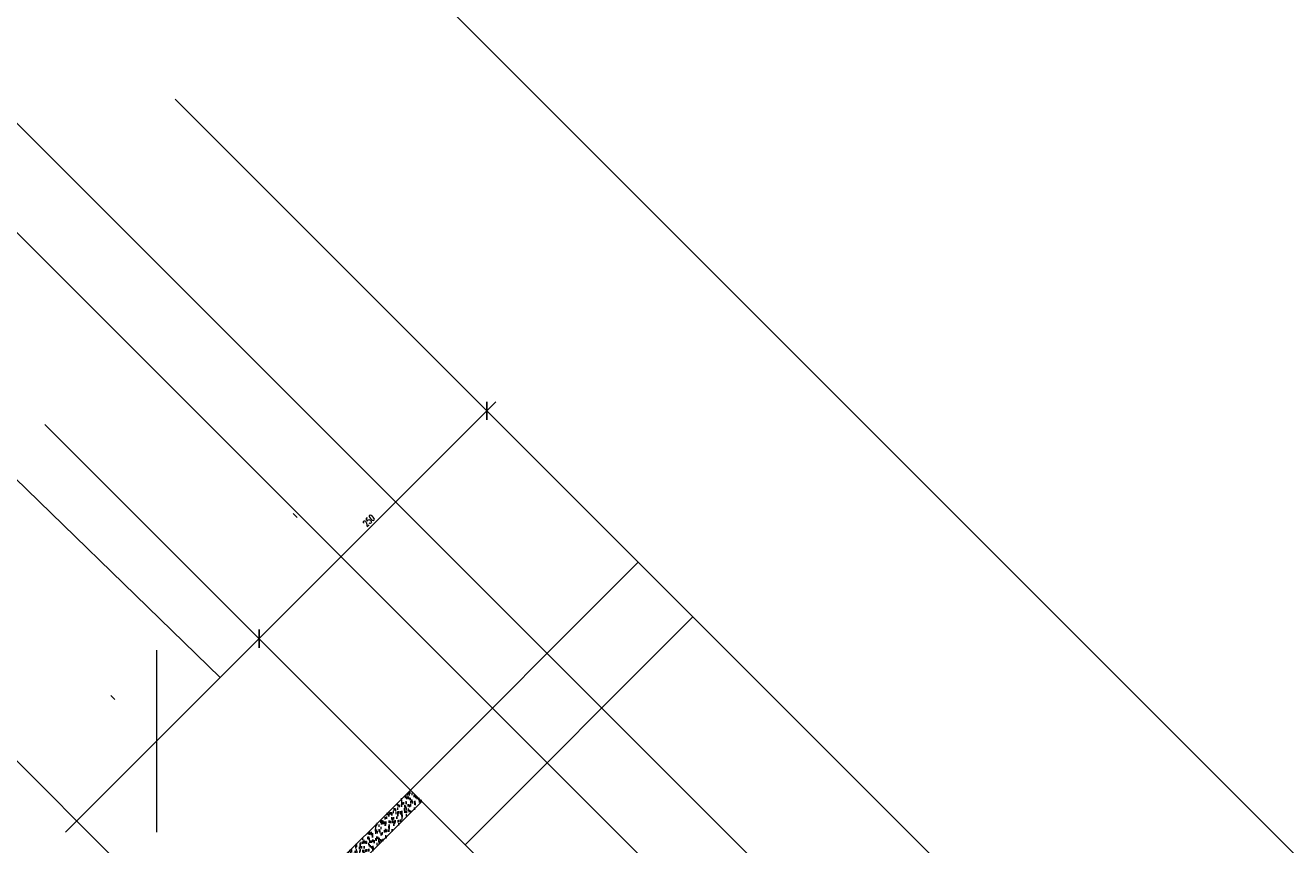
# Model space of a CAD drawing. Header units: centimetres. Extents: x -228435 to 111511, y -89367 to 428125.
# Tile 171 of 219: x 11439 to 12420, y 55274 to 55910. Entities that reach past the tile are written whole.
import ezdxf

# ---------------------------------------------------------------- set-up
doc = ezdxf.new("R2010")
doc.units = ezdxf.units.CM
doc.header["$LTSCALE"] = 50
doc.header["$PDMODE"] = 35
doc.header["$PDSIZE"] = 0.1
doc.linetypes.add('HIDDEN', pattern=[9.525, 6.35, -3.175])
doc.linetypes.add('Kondygnacja +0$0$HIDDEN', pattern=[9.525, 6.35, -3.175])
doc.layers.get('0').update_dxf_attribs({"color": 8})
doc.layers.get('DEFPOINTS').update_dxf_attribs({"color": 8})
for name, color, linetype in [('ARCH_NIEWIDOK_IST', 8, 'HIDDEN'), ('ARCH_WIDOK_IST', 8, 'Continuous'), ('ARCH_ŚLUSARKA_OKNA_IST', 8, 'Continuous'), ('Kondygnacja  -0_5$0$ARCH_GK', 8, 'Continuous'), ('Kondygnacja +0$0$ARCH_GK', 8, 'Continuous'), ('Kondygnacja +0$0$ARCH_NIEWIDOK_IST', 8, 'Kondygnacja +0$0$HIDDEN'), ('Kondygnacja +0$0$ARCH_WIDOK_IST', 8, 'Continuous'), ('Kondygnacja +0$0$ARCH_ŚLUSARKA_OKNA_IST', 8, 'Continuous')]:
    doc.layers.add(name, color=color, linetype=linetype)
doc.layers.add('Kondygnacja +0_5$0$ARCH_INFO_WYMIARY', color=8, linetype='Continuous', lineweight=9)
doc.styles.add('Kondygnacja +0_5$0$Romans', font='Romans.shx', dxfattribs={"width": 0.7})
doc.dimstyles.new('Kondygnacja +0_5$0$Wymiary 1-100', dxfattribs={"dimtxt": 12, "dimasz": 10, "dimexe": 5, "dimexo": 0, "dimgap": 4, "dimtad": 1, "dimrnd": 0.5, "dimzin": 12, "dimdsep": 46, "dimtxsty": 'Kondygnacja +0_5$0$Romans', "dimblk": 'Kondygnacja +0_5$0$_Oblique', "dimcen": 10, "dimdle": 10, "dimclrt": 55, "dimazin": 0, "dimtfac": 1, "dimtmove": 1, "dimatfit": 3, "dimfxl": 0, "dimtolj": 1, "dimtzin": 0, "dimarcsym": 0})

# ---------------------------------------------------------------- blocks, each defined once
blk = doc.blocks.new('Kondygnacja +0_5$0$_Oblique')
at = {"color": 0, "linetype": 'ByBlock', "lineweight": -2}
blk.add_line((-0.5, -0.5), (0.5, 0.5), dxfattribs=at)
blk = doc.blocks.new('*D1162')
at = {"layer": 'DEFPOINTS', "color": 0, "lineweight": 40}
for p in [(11796.83, 55610.7), (11914.3, 55493.22, 6300), (11737.52, 55316.44, 6300)]:
    blk.add_point(p, dxfattribs=at)
at = {"layer": 'Kondygnacja +0_5$0$ARCH_INFO_WYMIARY', "color": 0, "lineweight": -2}
for p, q in [((11612.98, 55426.85), (11803.9, 55617.77)), ((11793.54, 55613.98), (11793.29, 55614.23)), ((11616.76, 55437.21), (11616.51, 55437.46))]:
    blk.add_line(p, q, dxfattribs=at)
at = {"layer": 'Kondygnacja +0_5$0$ARCH_INFO_WYMIARY', "color": 0, "lineweight": -2, "xscale": 10, "yscale": 10, "zscale": 10}
for p, rotation in [((11796.83, 55610.7), 44.99999999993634), ((11620.05, 55433.92), 224.9999999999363)]:
    blk.add_blockref('Kondygnacja +0_5$0$_Oblique', p, dxfattribs=dict(at, rotation=rotation))
at = {"layer": 'Kondygnacja +0_5$0$ARCH_INFO_WYMIARY', "color": 55, "insert": (11705.26, 55525.49), "char_height": 5, "attachment_point": 5, "rotation": 45, "style": 'Kondygnacja +0_5$0$Romans'}
blk.add_mtext('\\A1;250', dxfattribs=at)

msp = doc.modelspace()

# ---------------------------------------------------------------- hatches: boundary and pattern name
at = {"layer": 'Kondygnacja  -0_5$0$ARCH_GK', "lineweight": 40}
h = msp.add_hatch(dxfattribs=at)
h.set_pattern_fill('AR-SAND', color=256, scale=0.1, style=0)
h.set_pattern_definition([(37.5, (-121076.3604, -44936.3604), (-0.16000313, 4.89413237), [0, -3.8608, 0, -4.318, 0, -4.1275]), (7.5, (-121076.3604, -44936.3604), (4.49523283, 7.168251), [0, -2.0828, 0, -3.4798, 0, -1.3335]), (327.5, (-121079.4846, -44936.3604), (7.9099237, 0.01437185), [0, -1.27, 0, -4.572, 0, -5.969]), (317.5, (-121079.4846, -44936.3604), (7.63556452, 2.22929323), [0, -0.635, 0, -2.9972, 0, -3.429])])
h.paths.add_polyline_path([(11737.5249, 55316.4448), (11666.8143, 55245.73404), (11675.65298, 55236.89521), (11746.36373, 55307.60596)])

# ---------------------------------------------------------------- linework, layer by layer
at = {"layer": 'ARCH_NIEWIDOK_IST', "ltscale": 4}
for p, q in [((13800, 53607.52309, 630), (9792.98125, 57614.54183, 630)), ((13698.9697, 53355, 630), (9617.09739, 57436.87231, 630))]:
    msp.add_line(p, q, dxfattribs=at)
at = {"layer": 'ARCH_WIDOK_IST'}
for p, q in [((13800, 53890.3658, 630), (9933.68834, 57756.67746, 630)), ((13335, 53436.12698, 630), (9476.3903, 57294.73668, 630))]:
    msp.add_line(p, q, dxfattribs=at)
at = {"layer": 'ARCH_ŚLUSARKA_OKNA_IST'}
for p, q in [((13707.34019, 53558.76154, 630), (9722.62771, 57543.47402, 630)), ((13664.91378, 53516.33514, 630), (9680.41558, 57500.83334, 630))]:
    msp.add_line(p, q, dxfattribs=at)
at = {"layer": 'Kondygnacja +0$0$ARCH_GK', "elevation": 630}
msp.add_lwpolyline([(11737.5249, 55316.4448), (11666.8143, 55245.73404), (11675.65298, 55236.89521), (11746.36373, 55307.60596), (11737.5249, 55316.4448)], dxfattribs=at)
at = {"layer": 'Kondygnacja +0$0$ARCH_NIEWIDOK_IST', "ltscale": 4}
for p, q in [((13800, 53607.52309, 630), (9792.98125, 57614.54183, 630)), ((13698.9697, 53355, 630), (9617.09739, 57436.87231, 630))]:
    msp.add_line(p, q, dxfattribs=at)
at = {"layer": 'Kondygnacja +0$0$ARCH_WIDOK_IST'}
for p, q in [((13800, 53890.3658, 630), (9933.68834, 57756.67746, 630)), ((13335, 53436.12698, 630), (9476.3903, 57294.73668, 630))]:
    msp.add_line(p, q, dxfattribs=at)
at = {"layer": 'Kondygnacja +0$0$ARCH_ŚLUSARKA_OKNA_IST'}
for p, q in [((13707.34019, 53558.76154, 630), (9722.62771, 57543.47402, 630)), ((13664.91378, 53516.33514, 630), (9680.41558, 57500.83334, 630))]:
    msp.add_line(p, q, dxfattribs=at)
at = {"layer": 'Kondygnacja +0$0$ARCH_ŚLUSARKA_OKNA_IST', "elevation": 630}
msp.add_lwpolyline([(11737.5249, 55316.4448), (11914.3016, 55493.22149), (11956.728, 55450.79508), (11779.95131, 55274.01839), (11737.5249, 55316.4448)], dxfattribs=at)
at = {"layer": 'Kondygnacja +0_5$0$ARCH_INFO_WYMIARY'}
for p, q in [((11752.63177, 55566.50297, -5670), (11469.78906, 55283.66025, -5670)), ((11649.71756, 55527.99583, -5670), (11646.56576, 55531.14763, -5670)), ((11508.2962, 55386.57447, -5670), (11505.1444, 55389.72627, -5670))]:
    msp.add_line(p, q, dxfattribs=at)
at = {"layer": 'Kondygnacja +0_5$0$ARCH_INFO_WYMIARY', "elevation": -5670}
msp.add_lwpolyline([(10980.40762, 55176.13055), (11392.74908, 55595.17938), (11589.91477, 55403.78596)], dxfattribs=at)

# ---------------------------------------------------------------- block references
at = {"layer": 'Kondygnacja +0_5$0$ARCH_INFO_WYMIARY', "xscale": 100.0000000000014, "yscale": 100, "zscale": 100, "rotation": 224.9999999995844}
msp.add_blockref('Kondygnacja +0_5$0$_Oblique', (11540.49974, 55354.37093, -5670), dxfattribs=at)

# ---------------------------------------------------------------- dimensions: what is measured, and where the dimension line sits
at = {"layer": 'Kondygnacja +0_5$0$ARCH_INFO_WYMIARY'}
dim = msp.add_aligned_dim(p1=(11737.5249, 55316.4448, 630), p2=(11914.3016, 55493.22149, 630), distance=166.13566, dimstyle='Kondygnacja +0_5$0$Wymiary 1-100', override={"dimtxt": 5, "dimgap": 2}, dxfattribs=at)
dim.commit()
dim.dimension.update_dxf_attribs({"geometry": '*D1162', "text_midpoint": (11705.25562, 55525.49077, -5670)})

doc.saveas('drawing.dxf')
